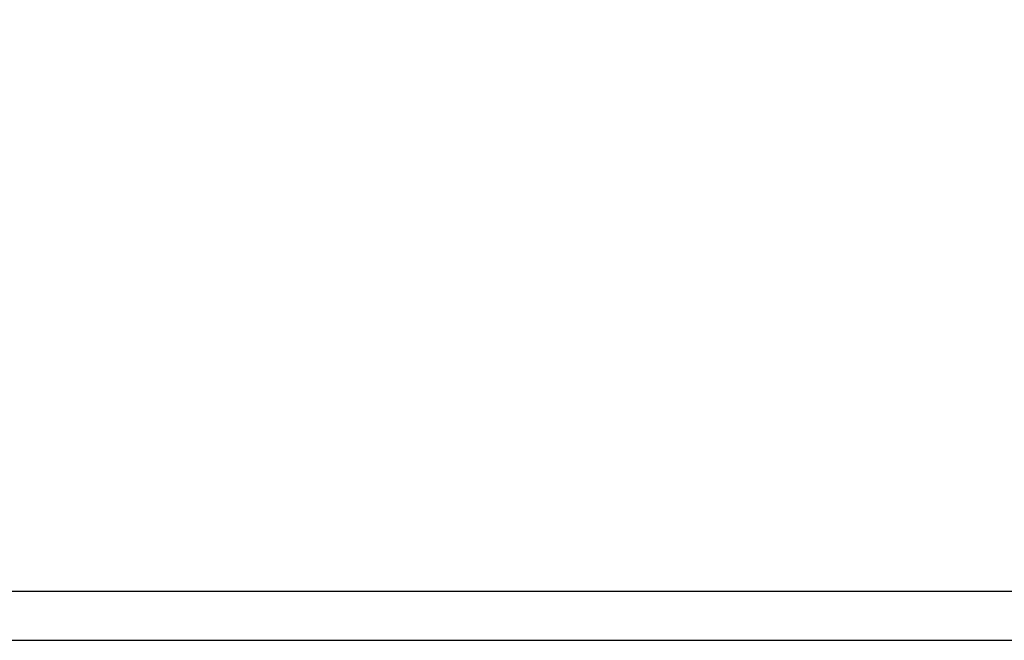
# Model space of a CAD drawing. Extents: x -440864 to -355682, y 13652 to 155872.
# Tile 127 of 179: x -431373 to -419180, y 82220 to 89899. Entities that reach past the tile are written whole.
import ezdxf
from ezdxf.lldxf.tags import DXFTag

# ---------------------------------------------------------------- set-up
doc = ezdxf.new("R2010")
doc.units = 0
doc.header["$MEASUREMENT"] = 0
doc.layers.add('_TABELA', color=7, linetype='Continuous')
doc.layers.add('IS_Opisy_działek_Therm', color=7, linetype='SOLID')
doc.styles.get("Standard").update_dxf_attribs({"font": 'arial.ttf', "width": 0.8, "bigfont": 'BIGFONT.SHX'})
tags = doc.linetypes.add('SOLID', pattern=[10, 10, 0]).pattern_tags.tags
tags[6:7] = [DXFTag(74, 4), DXFTag(75, 0), DXFTag(340, '0'), DXFTag(46, 0.0), DXFTag(50, 0.0), DXFTag(44, 0.0), DXFTag(45, 0.0)]
tags[4:5] = [DXFTag(74, 4), DXFTag(75, 0), DXFTag(340, '0'), DXFTag(46, 0.0), DXFTag(50, 0.0), DXFTag(44, 0.0), DXFTag(45, 0.0)]

msp = doc.modelspace()

# ---------------------------------------------------------------- linework, layer by layer
at = {"layer": '_TABELA', "color": 7}
msp.add_lwpolyline([(-440863.8, 111919.5), (-398863.8, 111919.5), (-440863.8, 111919.5), (-440863.8, 82219.5), (-398863.8, 82219.5), (-398863.8, 111919.5)], dxfattribs=at)
msp.add_lwpolyline([(-399463.8, 111309.5), (-438363.8, 111309.5), (-438363.8, 82829.5), (-399463.8, 82829.5)], close=True, dxfattribs=at)

# ---------------------------------------------------------------- texts
at = {"layer": 'IS_Opisy_działek_Therm', "color": 3, "lineweight": 50, "ltscale": 10, "char_height": 180, "rotation": 90}
for insert, attachment_point in [((-428896.9, 89599.4), 9), ((-428896.9, 89599.4), 9), ((-427034.7, 89599.4), 9), ((-427034.7, 89599.4), 9), ((-424008.7, 89599.4), 9), ((-424008.7, 89599.4), 9), ((-420818.7, 89599.4), 9), ((-420818.7, 89599.4), 9), ((-419501.5, 85279.9), 9), ((-419443.9, 85279.9), 3), ((-419426.5, 84824.9), 9), ((-419426.5, 84824.9), 9)]:
    msp.add_mtext('\\fArial|b0|i0;', dxfattribs=dict(at, insert=insert, attachment_point=attachment_point))

doc.saveas('drawing.dxf')
